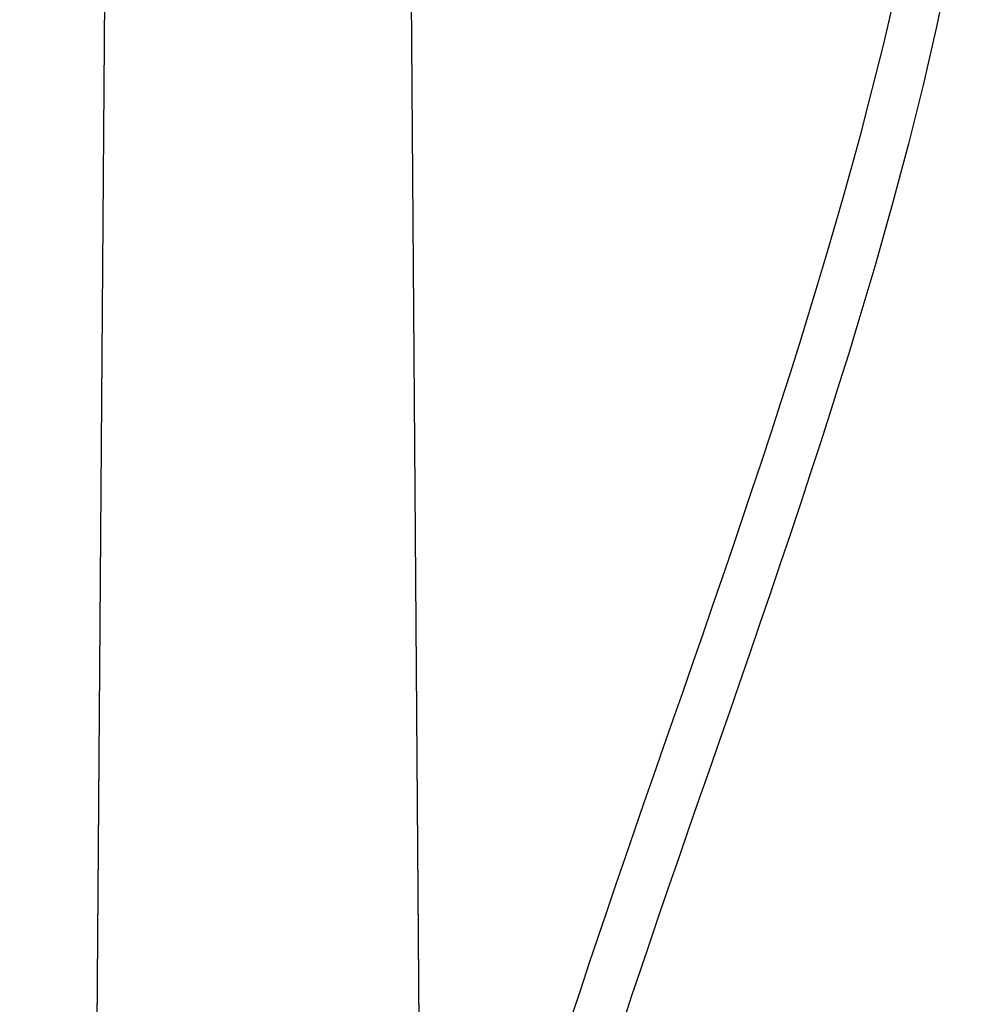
# Model space of a CAD drawing. Header units: centimetres. Extents: x -7 to 187, y -110 to 8.
# Tile 19 of 40: x -2.94 to -1.91, y 3.83 to 4.88. Entities that reach past the tile are written whole.
import ezdxf

# ---------------------------------------------------------------- set-up
doc = ezdxf.new("R2010")
doc.units = ezdxf.units.CM
doc.header["$MEASUREMENT"] = 0
doc.layers.add('Warstwa 1', color=7, linetype='Continuous')

msp = doc.modelspace()

# ---------------------------------------------------------------- linework, layer by layer
at = {"layer": 'Warstwa 1'}
for points, knots in [([(-2.4341, -7.0181), (-2.4341, -7.0181), (-2.9384, -7.0181), (-2.9384, -7.0181), (-2.9384, -7.0181), (-2.9384, -7.0181), (-2.8412, 5.8378), (-2.8412, 5.8378), (-2.8412, 5.8378), (-2.8412, 5.8378), (-2.5298, 5.8378), (-2.5298, 5.8378), (-2.5298, 5.8378), (-2.5298, 5.8378), (-2.4341, -7.0181), (-2.4341, -7.0181)], [0, 0, 0, 0, 0.2, 0.2, 0.2, 0.2, 0.4, 0.4, 0.4, 0.4, 0.6, 0.6, 0.6, 0.6, 1, 1, 1, 1]), ([(-1.9146, 5.2322), (-1.9138, 5.2342), (-1.9157, 5.5554), (-1.9153, 5.5569), (-1.9153, 5.5569), (-1.9153, 5.5569), (-1.957, 5.5564), (-1.957, 5.5564), (-1.957, 5.5564), (-1.9574, 5.555), (-1.9578, 5.2538), (-1.9578, 5.2523), (-1.9578, 5.2523), (-1.9584, 5.2171), (-1.9658, 5.132), (-1.9755, 5.0743), (-1.9755, 5.0743), (-2.0895, 4.3947), (-2.4715, 3.6864), (-2.4655, 3.2809), (-2.4655, 3.2809), (-2.4655, 3.2809), (-2.4644, 3.1998), (-2.4644, 3.1998), (-2.4644, 3.1998), (-2.4644, 3.1988), (-2.435, -0.8657), (-2.435, -0.8671), (-2.435, -0.8671), (-2.435, -0.8671), (-2.3884, -0.8679), (-2.3884, -0.8679), (-2.3884, -0.8679), (-2.3883, -0.8647), (-2.4185, 3.1937), (-2.4185, 3.1966), (-2.4185, 3.1966), (-2.4185, 3.1966), (-2.4183, 3.2888), (-2.4183, 3.2888), (-2.4183, 3.2888), (-2.4179, 3.6688), (-1.9905, 4.4935), (-1.9262, 5.1078), (-1.9262, 5.1078), (-1.9215, 5.1524), (-1.9168, 5.1971), (-1.9146, 5.2322)], [0, 0, 0, 0, 0.076923, 0.076923, 0.076923, 0.076923, 0.153846, 0.153846, 0.153846, 0.153846, 0.230769, 0.230769, 0.230769, 0.230769, 0.307692, 0.307692, 0.307692, 0.307692, 0.384615, 0.384615, 0.384615, 0.384615, 0.461538, 0.461538, 0.461538, 0.461538, 0.538462, 0.538462, 0.538462, 0.538462, 0.615385, 0.615385, 0.615385, 0.615385, 0.692308, 0.692308, 0.692308, 0.692308, 0.769231, 0.769231, 0.769231, 0.769231, 0.846154, 0.846154, 0.846154, 0.846154, 1, 1, 1, 1])]:
    msp.add_open_spline(points, degree=3, knots=knots, dxfattribs=at)
at = {"layer": 'Warstwa 1', "lineweight": 20}
msp.add_open_spline([(-2.4341, -7.0181), (-2.4341, -7.0181), (-2.9384, -7.0181), (-2.9384, -7.0181), (-2.9384, -7.0181), (-2.9384, -7.0181), (-2.8412, 5.8378), (-2.8412, 5.8378), (-2.8412, 5.8378), (-2.8412, 5.8378), (-2.5298, 5.8378), (-2.5298, 5.8378), (-2.5298, 5.8378), (-2.5298, 5.8378), (-2.4341, -7.0181), (-2.4341, -7.0181)], degree=3, knots=[0, 0, 0, 0, 0.2, 0.2, 0.2, 0.2, 0.4, 0.4, 0.4, 0.4, 0.6, 0.6, 0.6, 0.6, 1, 1, 1, 1], dxfattribs=at)
at = {"layer": 'Warstwa 1', "lineweight": 18}
msp.add_open_spline([(-1.9146, 5.2322), (-1.9138, 5.2342), (-1.9157, 5.5554), (-1.9153, 5.5569), (-1.9153, 5.5569), (-1.9153, 5.5569), (-1.957, 5.5564), (-1.957, 5.5564), (-1.957, 5.5564), (-1.9574, 5.555), (-1.9578, 5.2538), (-1.9578, 5.2523), (-1.9578, 5.2523), (-1.9584, 5.2171), (-1.9658, 5.132), (-1.9755, 5.0743), (-1.9755, 5.0743), (-2.0895, 4.3947), (-2.4715, 3.6864), (-2.4655, 3.2809), (-2.4655, 3.2809), (-2.4655, 3.2809), (-2.4644, 3.1998), (-2.4644, 3.1998), (-2.4644, 3.1998), (-2.4644, 3.1988), (-2.435, -0.8657), (-2.435, -0.8671), (-2.435, -0.8671), (-2.435, -0.8671), (-2.3884, -0.8679), (-2.3884, -0.8679), (-2.3884, -0.8679), (-2.3883, -0.8647), (-2.4185, 3.1937), (-2.4185, 3.1966), (-2.4185, 3.1966), (-2.4185, 3.1966), (-2.4183, 3.2888), (-2.4183, 3.2888), (-2.4183, 3.2888), (-2.4179, 3.6688), (-1.9905, 4.4935), (-1.9262, 5.1078), (-1.9262, 5.1078), (-1.9215, 5.1524), (-1.9168, 5.1971), (-1.9146, 5.2322)], degree=3, knots=[0, 0, 0, 0, 0.076923, 0.076923, 0.076923, 0.076923, 0.153846, 0.153846, 0.153846, 0.153846, 0.230769, 0.230769, 0.230769, 0.230769, 0.307692, 0.307692, 0.307692, 0.307692, 0.384615, 0.384615, 0.384615, 0.384615, 0.461538, 0.461538, 0.461538, 0.461538, 0.538462, 0.538462, 0.538462, 0.538462, 0.615385, 0.615385, 0.615385, 0.615385, 0.692308, 0.692308, 0.692308, 0.692308, 0.769231, 0.769231, 0.769231, 0.769231, 0.846154, 0.846154, 0.846154, 0.846154, 1, 1, 1, 1], dxfattribs=at)

doc.saveas('drawing.dxf')
